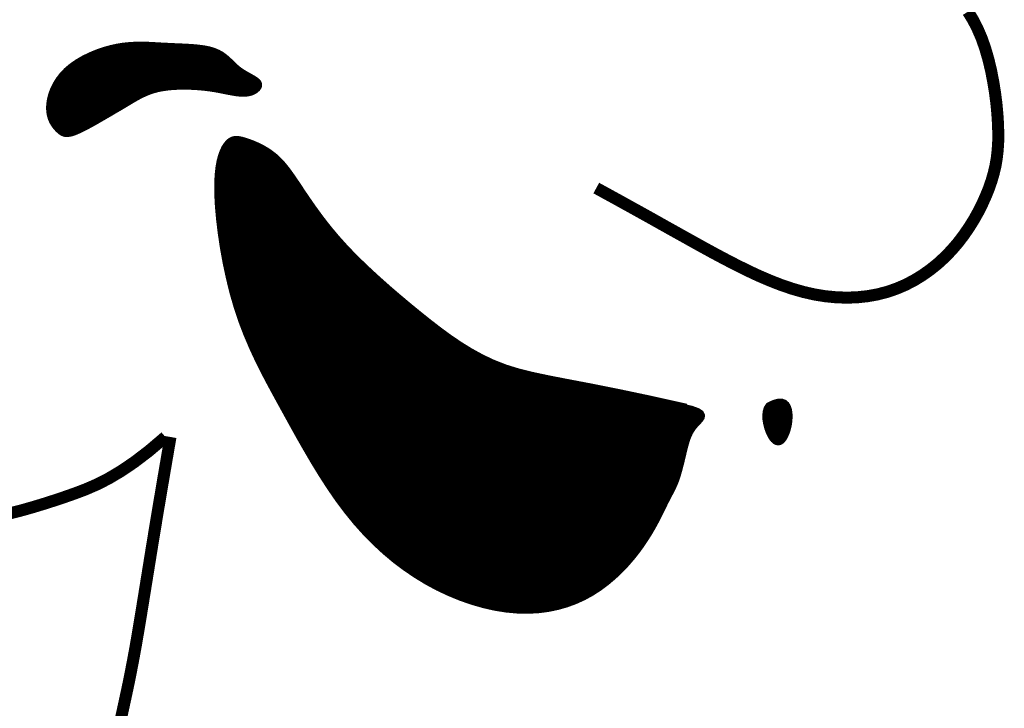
# Model space of a CAD drawing. Header units: feet. Extents: x 0.5 to 9, y 11.5 to 22.5.
# Tile 160 of 170: x 7.6 to 7.789, y 13.337 to 13.469. Entities that reach past the tile are written whole.
import ezdxf

# ---------------------------------------------------------------- set-up
doc = ezdxf.new("R2010")
doc.units = ezdxf.units.FT
doc.header["$MEASUREMENT"] = 0
doc.layers.add('FACE', color=160, linetype='CONTINUOUS')

msp = doc.modelspace()

# ---------------------------------------------------------------- hatches: boundary and pattern name
at = {"layer": 'FACE', "linetype": 'Continuous'}
h = msp.add_hatch(dxfattribs=at)
h.set_pattern_fill('NET3', scale=0.001151, style=0)
h.set_pattern_definition([(0, (5.73778901, 10.74390538), (0, 0.000143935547), []), (60, (5.73778901, 10.74390538), (-0.00012465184, 7.19677734e-05), []), (120, (5.73778901, 10.74390538), (-0.00012465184, -7.19677734e-05), [])])
h.paths.add_polyline_path([(7.74359, 13.39497), (7.74463, 13.39547), (7.74549, 13.39571), (7.74619, 13.39572), (7.74674, 13.39552), (7.74716, 13.39516), (7.74746, 13.39466), (7.74765, 13.39406), (7.74775, 13.39339), (7.74777, 13.39267), (7.74773, 13.39194), (7.74763, 13.39121), (7.74747, 13.39051), (7.74727, 13.38984), (7.74702, 13.38924), (7.74675, 13.38871), (7.74646, 13.38829), (7.74615, 13.38799), (7.74583, 13.38781), (7.7455, 13.38774), (7.74517, 13.3878), (7.74483, 13.38798), (7.7445, 13.38828), (7.74418, 13.38869), (7.74387, 13.38922), (7.74357, 13.38987), (7.74331, 13.3906), (7.74311, 13.39138), (7.74298, 13.39219), (7.74294, 13.39298), (7.74302, 13.39373), (7.74322, 13.3944)])
h.paths.add_polyline_path([(7.60771, 13.44755), (7.6074, 13.44787), (7.60709, 13.44825), (7.60679, 13.44868), (7.60652, 13.44916), (7.60628, 13.44971), (7.6061, 13.45032), (7.60598, 13.451), (7.60593, 13.45175), (7.60598, 13.45257), (7.60612, 13.45346), (7.60636, 13.45438), (7.60672, 13.45533), (7.60718, 13.45628), (7.60777, 13.45723), (7.60848, 13.45815), (7.60932, 13.45903), (7.6103, 13.45985), (7.61138, 13.4606), (7.61256, 13.46129), (7.61381, 13.4619), (7.6151, 13.46244), (7.61641, 13.4629), (7.61773, 13.46327), (7.61902, 13.46356), (7.62027, 13.46376), (7.62149, 13.46388), (7.62268, 13.46394), (7.62385, 13.46395), (7.62501, 13.46392), (7.62618, 13.46386), (7.62736, 13.46379), (7.62856, 13.46373), (7.62978, 13.46367), (7.63102, 13.46362), (7.63225, 13.46356), (7.63345, 13.46349), (7.63461, 13.46338), (7.6357, 13.46323), (7.63671, 13.46303), (7.63761, 13.46276), (7.6384, 13.46242), (7.6391, 13.46203), (7.63971, 13.46158), (7.64026, 13.46111), (7.64078, 13.46062), (7.64127, 13.46013), (7.64178, 13.45965), (7.6423, 13.45921), (7.64287, 13.45881), (7.64346, 13.45844), (7.64404, 13.45811), (7.64461, 13.45779), (7.64513, 13.4575), (7.64558, 13.45721), (7.64594, 13.45692), (7.64618, 13.45662), (7.6463, 13.45631), (7.64629, 13.456), (7.64618, 13.45569), (7.64596, 13.45539), (7.64567, 13.45512), (7.6453, 13.45487), (7.64488, 13.45467), (7.64441, 13.45452), (7.64391, 13.45443), (7.64338, 13.45439), (7.64283, 13.45439), (7.64227, 13.45444), (7.64168, 13.45451), (7.64109, 13.45461), (7.64049, 13.45472), (7.63988, 13.45484), (7.63927, 13.45496), (7.63866, 13.45508), (7.63803, 13.4552), (7.63737, 13.45531), (7.63669, 13.45541), (7.63597, 13.4555), (7.6352, 13.45558), (7.63438, 13.45565), (7.63351, 13.4557), (7.63258, 13.45573), (7.63163, 13.45574), (7.63066, 13.45572), (7.62968, 13.45567), (7.62872, 13.45558), (7.62779, 13.45545), (7.62689, 13.45528), (7.62605, 13.45506), (7.62526, 13.45479), (7.62451, 13.45449), (7.6238, 13.45417), (7.62313, 13.45382), (7.62248, 13.45346), (7.62185, 13.45309), (7.62124, 13.45273), (7.62064, 13.45237), (7.62004, 13.45201), (7.61944, 13.45165), (7.61883, 13.4513), (7.61821, 13.45093), (7.61758, 13.45056), (7.61692, 13.45018), (7.61623, 13.44978), (7.6155, 13.44936), (7.61476, 13.44893), (7.61401, 13.44852), (7.61326, 13.44811), (7.61254, 13.44774), (7.61185, 13.4474), (7.6112, 13.44712), (7.61062, 13.4469), (7.61011, 13.44676), (7.60967, 13.44669), (7.60928, 13.44668), (7.60893, 13.44674), (7.6086, 13.44686), (7.6083, 13.44704), (7.60801, 13.44727)])
edge = h.paths.add_edge_path()
edge.add_line((7.72798, 13.39474), (7.72068, 13.39636))
edge.add_line((7.72068, 13.39636), (7.71453, 13.39765))
edge.add_line((7.71453, 13.39765), (7.70937, 13.39867))
edge.add_line((7.70937, 13.39867), (7.70507, 13.39949))
edge.add_line((7.70507, 13.39949), (7.70146, 13.40019))
edge.add_line((7.70146, 13.40019), (7.69841, 13.40084))
edge.add_line((7.69841, 13.40084), (7.69575, 13.4015))
edge.add_line((7.69575, 13.4015), (7.69334, 13.40225))
edge.add_line((7.69334, 13.40225), (7.69105, 13.40314))
edge.add_line((7.69105, 13.40314), (7.68885, 13.40418))
edge.add_line((7.68885, 13.40418), (7.68673, 13.40534))
edge.add_line((7.68673, 13.40534), (7.68466, 13.40662))
edge.add_line((7.68466, 13.40662), (7.68264, 13.40799))
edge.add_line((7.68264, 13.40799), (7.68066, 13.40944))
edge.add_line((7.68066, 13.40944), (7.67871, 13.41095))
edge.add_line((7.67871, 13.41095), (7.67677, 13.4125))
edge.add_line((7.67677, 13.4125), (7.67483, 13.41409))
edge.add_line((7.67483, 13.41409), (7.6729, 13.41571))
edge.add_line((7.6729, 13.41571), (7.67101, 13.41733))
edge.add_line((7.67101, 13.41733), (7.66916, 13.41897))
edge.add_line((7.66916, 13.41897), (7.66738, 13.4206))
edge.add_line((7.66738, 13.4206), (7.66567, 13.42223))
edge.add_line((7.66567, 13.42223), (7.66404, 13.42384))
edge.add_line((7.66404, 13.42384), (7.66253, 13.42543))
edge.add_line((7.66253, 13.42543), (7.66113, 13.42699))
edge.add_line((7.66113, 13.42699), (7.65985, 13.42851))
edge.add_line((7.65985, 13.42851), (7.65867, 13.42999))
edge.add_line((7.65867, 13.42999), (7.6576, 13.43141))
edge.add_line((7.6576, 13.43141), (7.65661, 13.43277))
edge.add_line((7.65661, 13.43277), (7.65571, 13.43407))
edge.add_line((7.65571, 13.43407), (7.65488, 13.43528))
edge.add_line((7.65488, 13.43528), (7.65412, 13.43642))
edge.add_line((7.65412, 13.43642), (7.65342, 13.43747))
edge.add_line((7.65342, 13.43747), (7.65277, 13.43843))
edge.add_line((7.65277, 13.43843), (7.65215, 13.43931))
edge.add_line((7.65215, 13.43931), (7.65155, 13.44012))
edge.add_line((7.65155, 13.44012), (7.65096, 13.44086))
edge.add_line((7.65096, 13.44086), (7.65036, 13.44153))
edge.add_line((7.65036, 13.44153), (7.64975, 13.44215))
edge.add_line((7.64975, 13.44215), (7.6491, 13.44272))
edge.add_line((7.6491, 13.44272), (7.64841, 13.44324))
edge.add_line((7.64841, 13.44324), (7.6477, 13.44372))
edge.add_line((7.6477, 13.44372), (7.64696, 13.44415))
edge.add_line((7.64696, 13.44415), (7.64621, 13.44454))
edge.add_line((7.64621, 13.44454), (7.64547, 13.44488))
edge.add_line((7.64547, 13.44488), (7.64476, 13.44517))
edge.add_line((7.64476, 13.44517), (7.64408, 13.44542))
edge.add_line((7.64408, 13.44542), (7.64344, 13.44563))
edge.add_line((7.64344, 13.44563), (7.64287, 13.44579))
edge.add_line((7.64287, 13.44579), (7.64234, 13.44589))
edge.add_line((7.64234, 13.44589), (7.64186, 13.44593))
edge.add_line((7.64186, 13.44593), (7.64142, 13.44589))
edge.add_line((7.64142, 13.44589), (7.64101, 13.44577))
edge.add_line((7.64101, 13.44577), (7.64062, 13.44556))
edge.add_line((7.64062, 13.44556), (7.64025, 13.44524))
edge.add_line((7.64025, 13.44524), (7.63989, 13.44482))
edge.add_line((7.63989, 13.44482), (7.63952, 13.44427))
edge.add_line((7.63952, 13.44427), (7.63918, 13.44358))
edge.add_line((7.63918, 13.44358), (7.63886, 13.44272))
edge.add_line((7.63886, 13.44272), (7.63857, 13.44168))
edge.add_line((7.63857, 13.44168), (7.63835, 13.44044))
edge.add_line((7.63835, 13.44044), (7.63818, 13.43897))
edge.add_line((7.63818, 13.43897), (7.6381, 13.43726))
edge.add_line((7.6381, 13.43726), (7.63811, 13.43528))
edge.add_line((7.63811, 13.43528), (7.63823, 13.43302))
edge.add_line((7.63823, 13.43302), (7.63845, 13.43053))
edge.add_line((7.63845, 13.43053), (7.63877, 13.42786))
edge.add_line((7.63877, 13.42786), (7.63919, 13.42505))
edge.add_line((7.63919, 13.42505), (7.63971, 13.42218))
edge.add_line((7.63971, 13.42218), (7.64033, 13.41927))
edge.add_line((7.64033, 13.41927), (7.64104, 13.4164))
edge.add_line((7.64104, 13.4164), (7.64184, 13.41362))
edge.add_line((7.64184, 13.41362), (7.64274, 13.41095))
edge.add_line((7.64274, 13.41095), (7.64372, 13.4084))
edge.add_line((7.64372, 13.4084), (7.64477, 13.40594))
edge.add_line((7.64477, 13.40594), (7.64589, 13.40353))
edge.add_line((7.64589, 13.40353), (7.64707, 13.40117))
edge.add_line((7.64707, 13.40117), (7.64831, 13.39882))
edge.add_line((7.64831, 13.39882), (7.64959, 13.39646))
edge.add_line((7.64959, 13.39646), (7.65091, 13.39406))
edge.add_line((7.65091, 13.39406), (7.65226, 13.39161))
edge.add_line((7.65226, 13.39161), (7.65364, 13.38912))
edge.add_line((7.65364, 13.38912), (7.65507, 13.38662))
edge.add_line((7.65507, 13.38662), (7.65653, 13.38412))
edge.add_line((7.65653, 13.38412), (7.65804, 13.38165))
edge.add_line((7.65804, 13.38165), (7.6596, 13.37924))
edge.add_line((7.6596, 13.37924), (7.66121, 13.3769))
edge.add_line((7.66121, 13.3769), (7.66288, 13.37467))
edge.add_line((7.66288, 13.37467), (7.66461, 13.37254))
edge.add_line((7.66461, 13.37254), (7.6664, 13.37054))
edge.add_line((7.6664, 13.37054), (7.66824, 13.36867))
edge.add_line((7.66824, 13.36867), (7.67014, 13.36691))
edge.add_line((7.67014, 13.36691), (7.67209, 13.36527))
edge.add_line((7.67209, 13.36527), (7.6741, 13.36376))
edge.add_line((7.6741, 13.36376), (7.67615, 13.36237))
edge.add_line((7.67615, 13.36237), (7.67825, 13.36109))
edge.add_line((7.67825, 13.36109), (7.68039, 13.35994))
edge.add_line((7.68039, 13.35994), (7.68257, 13.35892))
edge.add_line((7.68257, 13.35892), (7.68476, 13.35802))
edge.add_line((7.68476, 13.35802), (7.68696, 13.35726))
edge.add_line((7.68696, 13.35726), (7.68915, 13.35663))
edge.add_line((7.68915, 13.35663), (7.69132, 13.35614))
edge.add_line((7.69132, 13.35614), (7.69346, 13.3558))
edge.add_line((7.69346, 13.3558), (7.69555, 13.35561))
edge.add_line((7.69555, 13.35561), (7.69758, 13.35556))
edge.add_line((7.69758, 13.35556), (7.69955, 13.35566))
edge.add_line((7.69955, 13.35566), (7.70145, 13.3559))
edge.add_line((7.70145, 13.3559), (7.70329, 13.35628))
edge.add_line((7.70329, 13.35628), (7.70506, 13.35678))
edge.add_line((7.70506, 13.35678), (7.70676, 13.35741))
edge.add_line((7.70676, 13.35741), (7.70838, 13.35815))
edge.add_line((7.70838, 13.35815), (7.70994, 13.35901))
edge.add_line((7.70994, 13.35901), (7.71141, 13.35997))
edge.add_line((7.71141, 13.35997), (7.71281, 13.36102))
edge.add_line((7.71281, 13.36102), (7.71413, 13.36214))
edge.add_line((7.71413, 13.36214), (7.71537, 13.36332))
edge.add_line((7.71537, 13.36332), (7.71653, 13.36453))
edge.add_line((7.71653, 13.36453), (7.7176, 13.36577))
edge.add_line((7.7176, 13.36577), (7.71858, 13.367))
edge.add_line((7.71858, 13.367), (7.71947, 13.36823))
edge.add_line((7.71947, 13.36823), (7.72027, 13.36943))
edge.add_line((7.72027, 13.36943), (7.721, 13.37059))
edge.add_line((7.721, 13.37059), (7.72164, 13.3717))
edge.add_line((7.72164, 13.3717), (7.72222, 13.37276))
edge.add_line((7.72222, 13.37276), (7.72273, 13.37376))
edge.add_line((7.72273, 13.37376), (7.7232, 13.37469))
edge.add_line((7.7232, 13.37469), (7.72361, 13.37554))
edge.add_line((7.72361, 13.37554), (7.72399, 13.37632))
edge.add_line((7.72399, 13.37632), (7.72434, 13.377))
edge.add_line((7.72434, 13.377), (7.72466, 13.37762))
edge.add_line((7.72466, 13.37762), (7.72496, 13.37818))
edge.add_line((7.72496, 13.37818), (7.72524, 13.37871))
edge.add_line((7.72524, 13.37871), (7.72549, 13.37923))
edge.add_line((7.72549, 13.37923), (7.72573, 13.37975))
edge.add_line((7.72573, 13.37975), (7.72596, 13.38031))
edge.add_line((7.72596, 13.38031), (7.72618, 13.38091))
edge.add_line((7.72618, 13.38091), (7.7264, 13.38157))
edge.add_line((7.7264, 13.38157), (7.7266, 13.38228))
edge.add_line((7.7266, 13.38228), (7.7268, 13.38303))
edge.add_line((7.7268, 13.38303), (7.727, 13.3838))
edge.add_line((7.727, 13.3838), (7.72719, 13.38457))
edge.add_line((7.72719, 13.38457), (7.72737, 13.38534))
edge.add_line((7.72737, 13.38534), (7.72755, 13.38609))
edge.add_line((7.72755, 13.38609), (7.72773, 13.3868))
edge.add_line((7.72773, 13.3868), (7.7279, 13.38746))
edge.add_line((7.7279, 13.38746), (7.72808, 13.38807))
edge.add_line((7.72808, 13.38807), (7.72827, 13.38864))
edge.add_line((7.72827, 13.38864), (7.72849, 13.38918))
edge.add_line((7.72849, 13.38918), (7.72874, 13.3897))
edge.add_line((7.72874, 13.3897), (7.72903, 13.39019))
edge.add_line((7.72903, 13.39019), (7.72937, 13.39068))
edge.add_line((7.72937, 13.39068), (7.72977, 13.39115))
edge.add_line((7.72977, 13.39115), (7.73022, 13.39163))
edge.add_line((7.73022, 13.39163), (7.73065, 13.3921))
edge.add_line((7.73065, 13.3921), (7.73095, 13.39256))
edge.add_line((7.73095, 13.39256), (7.73103, 13.39302))
edge.add_line((7.73103, 13.39302), (7.7308, 13.39348))
edge.add_line((7.7308, 13.39348), (7.73015, 13.39391))
edge.add_line((7.73015, 13.39391), (7.72899, 13.39434))
edge.add_line((7.72899, 13.39434), (7.72722, 13.39475))

# ---------------------------------------------------------------- linework, layer by layer
at = {"layer": 'FACE', "color": 7}
for points, const_width in [([(7.78181, 13.47016), (7.78277, 13.4686), (7.78363, 13.46692), (7.78441, 13.46511), (7.78509, 13.46317), (7.78569, 13.46112), (7.7862, 13.45901), (7.78662, 13.45687), (7.78697, 13.45473), (7.78724, 13.45263), (7.78743, 13.4506), (7.78755, 13.44868), (7.7876, 13.44689), (7.78758, 13.44522), (7.78748, 13.44364), (7.78731, 13.44214), (7.78706, 13.44069), (7.78672, 13.43926), (7.78631, 13.43784), (7.78581, 13.4364), (7.78522, 13.43493), (7.78454, 13.43343), (7.78378, 13.43191), (7.78293, 13.43039), (7.78199, 13.42889), (7.78097, 13.42741), (7.77987, 13.42597), (7.77867, 13.42458), (7.7774, 13.42326), (7.77604, 13.42201), (7.7746, 13.42085), (7.77308, 13.41978), (7.7715, 13.41881), (7.76984, 13.41795), (7.76812, 13.41721), (7.76633, 13.4166), (7.76448, 13.41612), (7.76258, 13.41578), (7.76063, 13.41557), (7.75863, 13.4155), (7.7566, 13.41557), (7.75453, 13.41577), (7.75244, 13.41611), (7.75032, 13.41659), (7.74819, 13.4172), (7.74605, 13.41793), (7.7439, 13.41877), (7.74173, 13.4197), (7.73956, 13.42072), (7.73738, 13.4218), (7.7352, 13.42293), (7.73302, 13.42409), (7.73083, 13.42529), (7.72858, 13.42654), (7.72621, 13.42786), (7.72368, 13.42927), (7.72092, 13.43082), (7.71787, 13.43251), (7.71449, 13.43438), (7.7107, 13.43645)], 0.0023), ([(7.72798, 13.39474), (7.72068, 13.39636), (7.71453, 13.39765), (7.70937, 13.39867), (7.70507, 13.39949), (7.70146, 13.40019), (7.69841, 13.40084), (7.69575, 13.4015), (7.69334, 13.40225), (7.69105, 13.40314), (7.68885, 13.40418), (7.68673, 13.40534), (7.68466, 13.40662), (7.68264, 13.40799), (7.68066, 13.40944), (7.67871, 13.41095), (7.67677, 13.4125), (7.67483, 13.41409), (7.6729, 13.41571), (7.67101, 13.41733), (7.66916, 13.41897), (7.66738, 13.4206), (7.66567, 13.42223), (7.66404, 13.42384), (7.66253, 13.42543), (7.66113, 13.42699), (7.65985, 13.42851), (7.65867, 13.42999), (7.6576, 13.43141), (7.65661, 13.43277), (7.65571, 13.43407), (7.65488, 13.43528), (7.65412, 13.43642), (7.65342, 13.43747), (7.65277, 13.43843), (7.65215, 13.43931), (7.65155, 13.44012), (7.65096, 13.44086), (7.65036, 13.44153), (7.64975, 13.44215), (7.6491, 13.44272), (7.64841, 13.44324), (7.6477, 13.44372), (7.64696, 13.44415), (7.64621, 13.44454), (7.64547, 13.44488), (7.64476, 13.44517), (7.64408, 13.44542), (7.64344, 13.44563), (7.64287, 13.44579), (7.64234, 13.44589), (7.64186, 13.44593), (7.64142, 13.44589), (7.64101, 13.44577), (7.64062, 13.44556), (7.64025, 13.44524), (7.63989, 13.44482), (7.63952, 13.44427), (7.63918, 13.44358), (7.63886, 13.44272), (7.63857, 13.44168), (7.63835, 13.44044), (7.63818, 13.43897), (7.6381, 13.43726), (7.63811, 13.43528), (7.63823, 13.43302), (7.63845, 13.43053), (7.63877, 13.42786), (7.63919, 13.42505), (7.63971, 13.42218), (7.64033, 13.41927), (7.64104, 13.4164), (7.64184, 13.41362), (7.64274, 13.41095), (7.64372, 13.4084), (7.64477, 13.40594), (7.64589, 13.40353), (7.64707, 13.40117), (7.64831, 13.39882), (7.64959, 13.39646), (7.65091, 13.39406), (7.65226, 13.39161), (7.65364, 13.38912), (7.65507, 13.38662), (7.65653, 13.38412), (7.65804, 13.38165), (7.6596, 13.37924), (7.66121, 13.3769), (7.66288, 13.37467), (7.66461, 13.37254), (7.6664, 13.37054), (7.66824, 13.36867), (7.67014, 13.36691), (7.67209, 13.36527), (7.6741, 13.36376), (7.67615, 13.36237), (7.67825, 13.36109), (7.68039, 13.35994), (7.68257, 13.35892), (7.68476, 13.35802), (7.68696, 13.35726), (7.68915, 13.35663), (7.69132, 13.35614), (7.69346, 13.3558), (7.69555, 13.35561), (7.69758, 13.35556), (7.69955, 13.35566), (7.70145, 13.3559), (7.70329, 13.35628), (7.70506, 13.35678), (7.70676, 13.35741), (7.70838, 13.35815), (7.70994, 13.35901), (7.71141, 13.35997), (7.71281, 13.36102), (7.71413, 13.36214), (7.71537, 13.36332), (7.71653, 13.36453), (7.7176, 13.36577), (7.71858, 13.367), (7.71947, 13.36823), (7.72027, 13.36943), (7.721, 13.37059), (7.72164, 13.3717), (7.72222, 13.37276), (7.72273, 13.37376), (7.7232, 13.37469), (7.72361, 13.37554), (7.72399, 13.37632), (7.72434, 13.377), (7.72466, 13.37762), (7.72496, 13.37818), (7.72524, 13.37871), (7.72549, 13.37923), (7.72573, 13.37975), (7.72596, 13.38031), (7.72618, 13.38091), (7.7264, 13.38157), (7.7266, 13.38228), (7.7268, 13.38303), (7.727, 13.3838), (7.72719, 13.38457), (7.72737, 13.38534), (7.72755, 13.38609), (7.72773, 13.3868), (7.7279, 13.38746), (7.72808, 13.38807), (7.72827, 13.38864), (7.72849, 13.38918), (7.72874, 13.3897), (7.72903, 13.39019), (7.72937, 13.39068), (7.72977, 13.39115), (7.73022, 13.39163), (7.73065, 13.3921), (7.73095, 13.39256), (7.73103, 13.39302), (7.7308, 13.39348), (7.73015, 13.39391), (7.72899, 13.39434), (7.72722, 13.39475)], 0.000969), ([(7.74359, 13.39497), (7.74463, 13.39547), (7.74549, 13.39571), (7.74619, 13.39572), (7.74674, 13.39552), (7.74716, 13.39516), (7.74746, 13.39466), (7.74765, 13.39406), (7.74775, 13.39339), (7.74777, 13.39267), (7.74773, 13.39194), (7.74763, 13.39121), (7.74747, 13.39051), (7.74727, 13.38984), (7.74702, 13.38924), (7.74675, 13.38871), (7.74646, 13.38829), (7.74615, 13.38799), (7.74583, 13.38781), (7.7455, 13.38774), (7.74517, 13.3878), (7.74483, 13.38798), (7.7445, 13.38828), (7.74418, 13.38869), (7.74387, 13.38922), (7.74357, 13.38987), (7.74331, 13.3906), (7.74311, 13.39138), (7.74298, 13.39219), (7.74294, 13.39298), (7.74302, 13.39373), (7.74322, 13.3944), (7.74359, 13.39497)], 0.000969), ([(7.59852, 13.37427), (7.60079, 13.37485), (7.60294, 13.37546), (7.60499, 13.37608), (7.60699, 13.37672), (7.60896, 13.37738), (7.61094, 13.37807), (7.61297, 13.37884), (7.61508, 13.37975), (7.61732, 13.38088), (7.61972, 13.3823), (7.62232, 13.38405), (7.62516, 13.38622), (7.62828, 13.38887)], 0.0023), ([(7.62925, 13.38887), (7.62791, 13.38106), (7.62676, 13.37426), (7.62579, 13.36838), (7.62497, 13.3633), (7.62426, 13.3589), (7.62364, 13.35508), (7.62308, 13.35171), (7.62256, 13.34869), (7.62205, 13.34593), (7.62155, 13.34336), (7.62106, 13.34096), (7.62057, 13.3387), (7.6201, 13.33654), (7.61965, 13.33445)], 0.0023)]:
    msp.add_lwpolyline(points, dxfattribs=dict(at, const_width=const_width))
at = {"layer": 'FACE', "color": 7, "const_width": 0.000969}
msp.add_lwpolyline([(7.60771, 13.44755), (7.6074, 13.44787), (7.60709, 13.44825), (7.60679, 13.44868), (7.60652, 13.44916), (7.60628, 13.44971), (7.6061, 13.45032), (7.60598, 13.451), (7.60593, 13.45175), (7.60598, 13.45257), (7.60612, 13.45346), (7.60636, 13.45438), (7.60672, 13.45533), (7.60718, 13.45628), (7.60777, 13.45723), (7.60848, 13.45815), (7.60932, 13.45903), (7.6103, 13.45985), (7.61138, 13.4606), (7.61256, 13.46129), (7.61381, 13.4619), (7.6151, 13.46244), (7.61641, 13.4629), (7.61773, 13.46327), (7.61902, 13.46356), (7.62027, 13.46376), (7.62149, 13.46388), (7.62268, 13.46394), (7.62385, 13.46395), (7.62501, 13.46392), (7.62618, 13.46386), (7.62736, 13.46379), (7.62856, 13.46373), (7.62978, 13.46367), (7.63102, 13.46362), (7.63225, 13.46356), (7.63345, 13.46349), (7.63461, 13.46338), (7.6357, 13.46323), (7.63671, 13.46303), (7.63761, 13.46276), (7.6384, 13.46242), (7.6391, 13.46203), (7.63971, 13.46158), (7.64026, 13.46111), (7.64078, 13.46062), (7.64127, 13.46013), (7.64178, 13.45965), (7.6423, 13.45921), (7.64287, 13.45881), (7.64346, 13.45844), (7.64404, 13.45811), (7.64461, 13.45779), (7.64513, 13.4575), (7.64558, 13.45721), (7.64594, 13.45692), (7.64618, 13.45662), (7.6463, 13.45631), (7.64629, 13.456), (7.64618, 13.45569), (7.64596, 13.45539), (7.64567, 13.45512), (7.6453, 13.45487), (7.64488, 13.45467), (7.64441, 13.45452), (7.64391, 13.45443), (7.64338, 13.45439), (7.64283, 13.45439), (7.64227, 13.45444), (7.64168, 13.45451), (7.64109, 13.45461), (7.64049, 13.45472), (7.63988, 13.45484), (7.63927, 13.45496), (7.63866, 13.45508), (7.63803, 13.4552), (7.63737, 13.45531), (7.63669, 13.45541), (7.63597, 13.4555), (7.6352, 13.45558), (7.63438, 13.45565), (7.63351, 13.4557), (7.63258, 13.45573), (7.63163, 13.45574), (7.63066, 13.45572), (7.62968, 13.45567), (7.62872, 13.45558), (7.62779, 13.45545), (7.62689, 13.45528), (7.62605, 13.45506), (7.62526, 13.45479), (7.62451, 13.45449), (7.6238, 13.45417), (7.62313, 13.45382), (7.62248, 13.45346), (7.62185, 13.45309), (7.62124, 13.45273), (7.62064, 13.45237), (7.62004, 13.45201), (7.61944, 13.45165), (7.61883, 13.4513), (7.61821, 13.45093), (7.61758, 13.45056), (7.61692, 13.45018), (7.61623, 13.44978), (7.6155, 13.44936), (7.61476, 13.44893), (7.61401, 13.44852), (7.61326, 13.44811), (7.61254, 13.44774), (7.61185, 13.4474), (7.6112, 13.44712), (7.61062, 13.4469), (7.61011, 13.44676), (7.60967, 13.44669), (7.60928, 13.44668), (7.60893, 13.44674), (7.6086, 13.44686), (7.6083, 13.44704), (7.60801, 13.44727)], close=True, dxfattribs=at)

doc.saveas('drawing.dxf')
